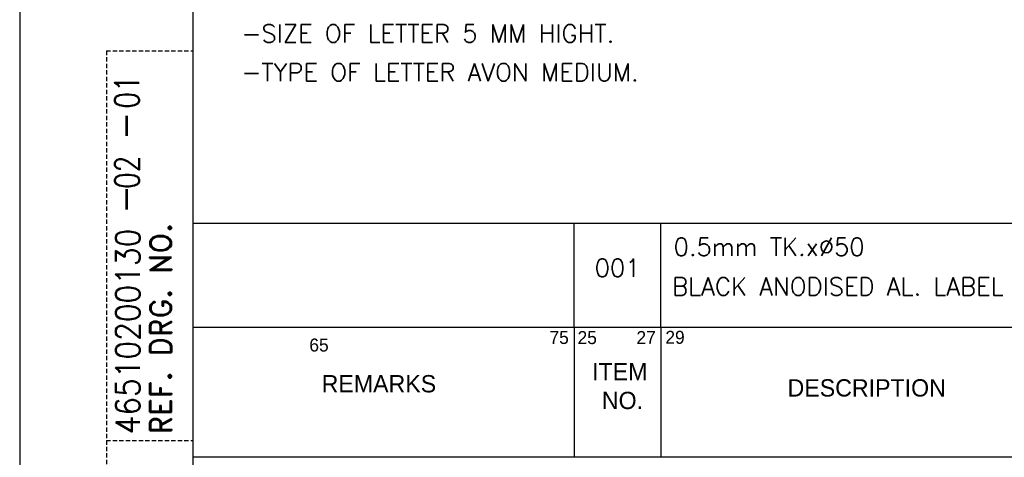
# Model space of a CAD drawing. Extents: x 817 to 1027, y 1009 to 1306.
# Tile 3 of 5: x 817 to 931, y 1079 to 1130. Entities that reach past the tile are written whole.
import ezdxf
from ezdxf.enums import TextEntityAlignment as Align

# ---------------------------------------------------------------- set-up
doc = ezdxf.new("R2010")
doc.units = 0
doc.header["$MEASUREMENT"] = 0
doc.linetypes.add('DASHED', pattern=[0.75, 0.5, -0.25])
doc.layers.get('0').update_dxf_attribs({"linetype": 'CONTINUOUS'})
for name, color, linetype in [('4', 7, 'CONTINUOUS'), ('BOM', 5, 'CONTINUOUS'), ('TEXT', 3, 'CONTINUOUS')]:
    doc.layers.add(name, color=color, linetype=linetype)
doc.styles.add('ROMAND', font='romand')
doc.styles.add('ROMANS', font='romans')

# ---------------------------------------------------------------- blocks, each defined once
blk = doc.blocks.new('A4')
for p, q in [((0, 297), (0, 0)), ((20, 290), (20, 7))]:
    blk.add_line(p, q)
at = {"linetype": 'DASHED'}
for p, q in [((10, 117), (20, 117)), ((10, 117), (10, 7)), ((10, 72), (20, 72))]:
    blk.add_line(p, q, dxfattribs=at)
at = {"layer": 'BOM'}
for p, q in [((20, 85.09), (203, 85.09)), ((64.03, 85.09), (64.03, 70.09)), ((74.03, 85.09), (74.03, 70.09)), ((20, 70.09), (203, 70.09))]:
    blk.add_line(p, q, dxfattribs=at)
at = {"style": 'ROMANS'}
for p in [(11.04, 110.01), (11.04, 101.51)]:
    blk.add_text('-', height=3, rotation=270, dxfattribs=at).set_placement(p)
for tag, p, width in [('SHTNO', (13.78, 110.33), 0.8), ('REV_NO', (13.8, 101.04), 0.8), ('DRG_NO', (13.88, 72.7), 0.9)]:
    blk.add_attdef(tag, p, '', height=2.8, rotation=90, dxfattribs=dict(at, width=width))
at = {"color": 7, "style": 'ROMANS'}
for tag, height, p in [('DRN_BY', 2, (149.82, 56.82)), ('DRN_DATE', 1.5, (180.8, 56.66)), ('CHD_BY', 2, (149.82, 50.82)), ('CHD_DATE', 1.5, (180.7, 51.14)), ('APP_BY', 2, (149.82, 44.81)), ('APP_DATE', 1.5, (180.7, 44.64)), ('ITNO', 2.5, (181.7, 30.87)), ('NOIT', 2.5, (197.04, 30.38)), ('SCALE', 2.5, (100.77, 30.22)), ('REFTOASSY', 2.5, (147.44, 29.6)), ('REV_NO', 3.5, (197.3, 16.45)), ('SHTNO', 2.5, (157.79, 10.06)), ('NOSHT', 2.5, (199.43, 10.04))]:
    blk.add_attdef(tag, text='', height=height, dxfattribs=at).set_placement(p, align=Align.MIDDLE)
for tag, p, height in [('DRN_SIGN', (159.64, 55.29), 1), ('CHD_SIGN', (159.2, 49.18), 1), ('APP_SIGN', (159.2, 43.06), 1), ('TITLE1', (42.35, 16.76), 3.5), ('TITLE2', (42.35, 10.55), 3.5)]:
    blk.add_attdef(tag, p, '', height=height, dxfattribs=at)
at = {"color": 7, "style": 'ROMANS', "width": 0.8}
blk.add_attdef('WEIGHT', text='', height=2.3, dxfattribs=at).set_placement((119.67, 29.96), align=Align.MIDDLE)
at = {"color": 7, "style": 'ROMANS', "width": 1.5}
blk.add_attdef('DRG_NO', (133.59, 15.09), '', height=3.5, dxfattribs=at)
at = {"layer": 'BOM', "color": 5}
for s, height, p in [('75', 1.5, (61.17, 83.13)), ('25', 1.5, (64.41, 83.12)), ('27', 1.5, (71.21, 83.12)), ('29', 1.5, (74.55, 83.15)), ('65', 1.5, (33.44, 82.26)), ('ITEM', 2, (66.09, 78.94)), ('REMARKS', 2, (34.86, 77.54)), ('DESCRIPTION', 2, (88.66, 77.06)), ('NO.', 2, (67.22, 75.61))]:
    blk.add_text(s, height=height, dxfattribs=at).set_placement(p)
at = {"layer": 'TEXT', "style": 'ROMAND'}
blk.add_text('REF. DRG. NO.', height=2.5, rotation=90, dxfattribs=at).set_placement((17.51, 72.7))

msp = doc.modelspace()

# ---------------------------------------------------------------- linework, layer by layer
for p, q in [((837.06, 1106.03), (1020.06, 1106.03)), ((881.09, 1094.03), (881.09, 1106.03)), ((891.09, 1094.03), (891.09, 1106.03))]:
    msp.add_line(p, q)

# ---------------------------------------------------------------- block references
ref = msp.add_blockref('A4', (817.06, 1008.95))
ref.add_attrib('DRG_NO', '46510200130', (830.94, 1081.64), dxfattribs={"height": 2.8, "rotation": 90, "style": 'ROMANS', "width": 0.9})
ref.add_attrib('REV_NO', '02', (830.86, 1109.99), dxfattribs={"height": 2.8, "rotation": 90, "style": 'ROMANS', "width": 0.8})
ref.add_attrib('SHTNO', '01', (830.84, 1119.28), dxfattribs={"height": 2.8, "rotation": 90, "style": 'ROMANS', "width": 0.8})

# ---------------------------------------------------------------- texts
at = {"layer": '4', "style": 'ROMANS'}
for s, height, p in [('-SIZE OF LETTER 5 MM HIGHT.', 2.0575, (842.68, 1126.92)), ('-TYPE OF LETTER AVON MEDIUM.', 2.0575, (842.68, 1122.44)), ('0.5mm TK.x%%c50', 2.0575, (892.57, 1102.27)), ('001', 2.058, (883.45, 1099.84)), ('BLACK ANODISED AL. LABEL', 2.0575, (892.4, 1097.69))]:
    msp.add_text(s, height=height, dxfattribs=at).set_placement(p)

doc.saveas('drawing.dxf')
